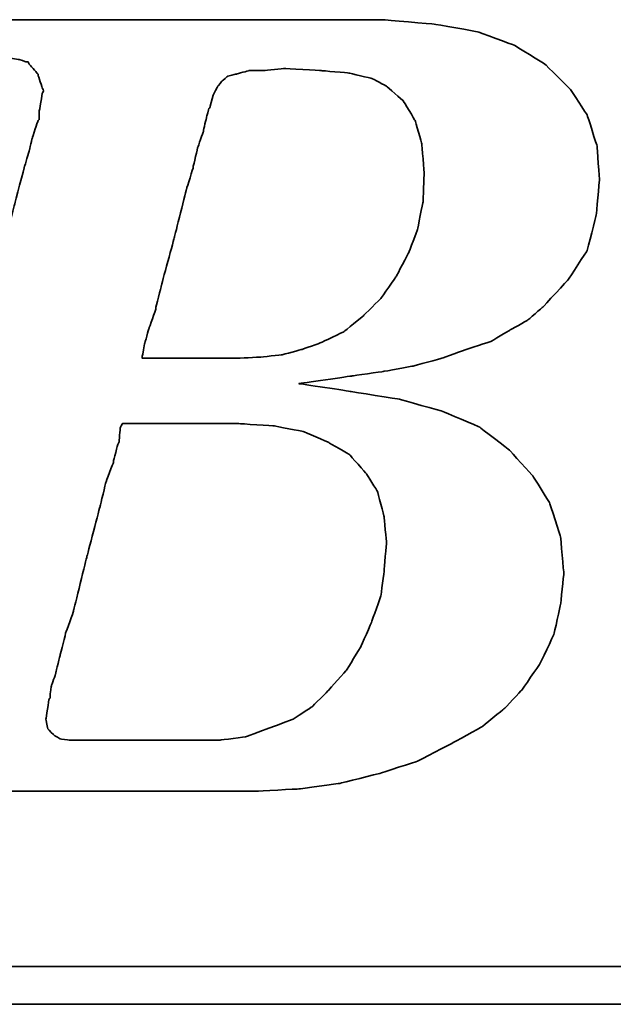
# Model space of a CAD drawing. Extents: x 35 to 593, y 42 to 122.
# Tile 30 of 47: x 146.65 to 147.74, y 90.55 to 92.37. Entities that reach past the tile are written whole.
import ezdxf

# ---------------------------------------------------------------- set-up
doc = ezdxf.new("R2010")
doc.units = 0
doc.header["$LTSCALE"] = 3
doc.header["$MEASUREMENT"] = 0
doc.layers.add('DIM', color=4, linetype='CONTINUOUS')
doc.layers.add('layer 1', color=7, linetype='CONTINUOUS')

# ---------------------------------------------------------------- blocks, each defined once
blk = doc.blocks.new('TBI MOTION logo(完整正式版)')
at = {"layer": 'layer 1', "color": 22, "lineweight": 35}
for points, knots in [([(-64.65375, -6.86375), (-64.65375, -6.86375), (-64.84375, -7.29625), (-64.84375, -7.29625), (-64.84375, -7.29625), (-64.84375, -7.29625), (-64.86875, -7.34375), (-64.86875, -7.34375), (-64.86875, -7.34375), (-64.86875, -7.34375), (-64.86875, -7.36875), (-64.86875, -7.36875), (-64.86875, -7.36875), (-64.86875, -7.36875), (-65.15375, -7.65375), (-65.15375, -7.65375), (-65.15375, -7.65375), (-65.15375, -7.65375), (-65.17875, -7.65375), (-65.17875, -7.65375), (-65.17875, -7.65375), (-65.17875, -7.65375), (-65.20375, -7.67875), (-65.20375, -7.67875), (-65.20375, -7.67875), (-65.20375, -7.67875), (-65.58875, -7.87125), (-65.58875, -7.87125), (-65.58875, -7.87125), (-65.58875, -7.87125), (-65.63375, -7.87125), (-65.63375, -7.87125), (-65.63375, -7.87125), (-65.63375, -7.87125), (-65.65875, -7.89375), (-65.65875, -7.89375), (-65.65875, -7.89375), (-65.65875, -7.89375), (-66.09375, -7.94375), (-66.09375, -7.94375), (-66.09375, -7.94375), (-66.09375, -7.94375), (-66.11375, -7.94375), (-66.11375, -7.94375), (-66.11375, -7.94375), (-66.11375, -7.94375), (-66.16375, -7.94375), (-66.16375, -7.94375), (-66.16375, -7.94375), (-66.16375, -7.94375), (-66.30875, -7.94375), (-66.30875, -7.94375), (-66.30875, -7.94375), (-66.30875, -7.94375), (-66.69375, -7.94375), (-66.69375, -7.94375), (-66.69375, -7.94375), (-66.69375, -7.94375), (-67.07375, -7.94375), (-67.07375, -7.94375), (-67.07375, -7.94375), (-67.07375, -7.94375), (-67.12375, -7.94375), (-67.12375, -7.94375), (-67.12375, -7.94375), (-67.12375, -7.94375), (-67.12375, -7.96625), (-67.12375, -7.96625), (-67.12375, -7.96625), (-67.12375, -7.96625), (-67.14875, -7.99125), (-67.14875, -7.99125), (-67.14875, -7.99125), (-67.14875, -7.99125), (-67.24375, -8.34875), (-67.24375, -8.34875), (-67.24375, -8.34875), (-67.24375, -8.34875), (-67.31375, -8.68625), (-67.31375, -8.68625), (-67.31375, -8.68625), (-67.31375, -8.68625), (-67.26875, -8.68625), (-67.26875, -8.68625), (-67.26875, -8.68625), (-67.26875, -8.68625), (-67.07375, -8.68625), (-67.07375, -8.68625), (-67.07375, -8.68625), (-67.07375, -8.68625), (-66.54875, -8.68625), (-66.54875, -8.68625), (-66.54875, -8.68625), (-66.54875, -8.68625), (-65.82625, -8.68625), (-65.82625, -8.68625), (-65.82625, -8.68625), (-65.82625, -8.68625), (-65.01375, -8.68625), (-65.01375, -8.68625), (-65.01375, -8.68625), (-65.01375, -8.68625), (-64.05375, -8.68625), (-64.05375, -8.68625), (-64.05375, -8.68625), (-64.05375, -8.68625), (-62.08375, -8.68625), (-62.08375, -8.68625), (-62.08375, -8.68625), (-62.08375, -8.68625), (-60.06875, -8.68625), (-60.06875, -8.68625), (-60.06875, -8.68625), (-60.06875, -8.68625), (-59.10875, -8.68625), (-59.10875, -8.68625), (-59.10875, -8.68625), (-59.10875, -8.68625), (-58.29375, -8.68625), (-58.29375, -8.68625), (-58.29375, -8.68625), (-58.29375, -8.68625), (-57.57375, -8.68625), (-57.57375, -8.68625), (-57.57375, -8.68625), (-57.57375, -8.68625), (-57.04875, -8.68625), (-57.04875, -8.68625), (-57.04875, -8.68625), (-57.04875, -8.68625), (-56.85375, -8.68625), (-56.85375, -8.68625), (-56.85375, -8.68625), (-56.85375, -8.68625), (-56.70875, -8.68625), (-56.70875, -8.68625), (-56.70875, -8.68625), (-56.70875, -8.68625), (-56.61375, -8.68625), (-56.61375, -8.68625), (-56.61375, -8.68625), (-56.61375, -8.68625), (-56.56875, -8.68625), (-56.56875, -8.68625), (-56.56875, -8.68625), (-56.56875, -8.68625), (-55.65375, -8.63875), (-55.65375, -8.63875), (-55.65375, -8.63875), (-55.65375, -8.63875), (-54.76875, -8.51875), (-54.76875, -8.51875), (-54.76875, -8.51875), (-54.76875, -8.51875), (-53.90375, -8.30375), (-53.90375, -8.30375), (-53.90375, -8.30375), (-53.90375, -8.30375), (-53.08875, -8.03875), (-53.08875, -8.03875), (-53.08875, -8.03875), (-53.08875, -8.03875), (-52.34375, -7.65375), (-52.34375, -7.65375), (-52.34375, -7.65375), (-52.34375, -7.65375), (-51.69875, -7.29625), (-51.69875, -7.29625), (-51.69875, -7.29625), (-51.69875, -7.29625), (-51.21875, -6.91125), (-51.21875, -6.91125), (-51.21875, -6.91125), (-51.21875, -6.91125), (-50.83375, -6.50375), (-50.83375, -6.50375), (-50.83375, -6.50375), (-50.83375, -6.50375), (-50.44875, -5.94875), (-50.44875, -5.94875), (-50.44875, -5.94875), (-50.44875, -5.94875), (-50.13875, -5.30375), (-50.13875, -5.30375), (-50.13875, -5.30375), (-50.13875, -5.30375), (-49.99375, -4.65375), (-49.99375, -4.65375), (-49.99375, -4.65375), (-49.99375, -4.65375), (-49.92375, -3.98375), (-49.92375, -3.98375), (-49.92375, -3.98375), (-49.92375, -3.98375), (-49.99375, -3.19374), (-49.99375, -3.19374), (-49.99375, -3.19374), (-49.99375, -3.19374), (-50.23374, -2.44874), (-50.23374, -2.44874), (-50.23374, -2.44874), (-50.23374, -2.44874), (-50.59375, -1.87374), (-50.59375, -1.87374), (-50.59375, -1.87374), (-50.59375, -1.87374), (-51.09875, -1.31874), (-51.09875, -1.31874), (-51.09875, -1.31874), (-51.09875, -1.31874), (-51.74375, -0.81875), (-51.74375, -0.81875), (-51.74375, -0.81875), (-51.74375, -0.81875), (-52.53875, -0.48125), (-52.53875, -0.48125), (-52.53875, -0.48125), (-52.53875, -0.48125), (-53.47375, -0.21875), (-53.47375, -0.21875), (-53.47375, -0.21875), (-53.47375, -0.21875), (-54.52875, -0.04874), (-54.52875, -0.04874), (-54.52875, -0.04874), (-54.52875, -0.04874), (-55.65375, 0.12125), (-55.65375, 0.12125), (-55.65375, 0.12125), (-55.65375, 0.12125), (-54.50375, 0.28624), (-54.50375, 0.28624), (-54.50375, 0.28624), (-54.50375, 0.28624), (-53.83375, 0.38124), (-53.83375, 0.38124), (-53.83375, 0.38124), (-53.83375, 0.38124), (-53.18375, 0.50125), (-53.18375, 0.50125), (-53.18375, 0.50125), (-53.18375, 0.50125), (-52.55875, 0.66874), (-52.55875, 0.66874), (-52.55875, 0.66874), (-52.55875, 0.66874), (-52.03375, 0.86124), (-52.03375, 0.86124), (-52.03375, 0.86124), (-52.03375, 0.86124), (-51.50374, 1.03124), (-51.50374, 1.03124), (-51.50374, 1.03124), (-51.50374, 1.03124), (-51.09875, 1.27125), (-51.09875, 1.27125), (-51.09875, 1.27125), (-51.09875, 1.27125), (-50.71375, 1.48624), (-50.71375, 1.48624), (-50.71375, 1.48624), (-50.71375, 1.48624), (-50.37625, 1.77625), (-50.37625, 1.77625), (-50.37625, 1.77625), (-50.37625, 1.77625), (-49.82375, 2.37625), (-49.82375, 2.37625), (-49.82375, 2.37625), (-49.82375, 2.37625), (-49.41875, 2.99625), (-49.41875, 2.99625), (-49.41875, 2.99625), (-49.41875, 2.99625), (-49.22375, 3.76625), (-49.22375, 3.76625), (-49.22375, 3.76625), (-49.22375, 3.76625), (-49.15375, 4.50874), (-49.15375, 4.50874), (-49.15375, 4.50874), (-49.15375, 4.50874), (-49.20375, 5.25125), (-49.20375, 5.25125), (-49.20375, 5.25125), (-49.20375, 5.25125), (-49.41875, 5.92625), (-49.41875, 5.92625), (-49.41875, 5.92625), (-49.41875, 5.92625), (-49.77875, 6.47625), (-49.77875, 6.47625), (-49.77875, 6.47625), (-49.77875, 6.47625), (-50.33125, 7.02624), (-50.33125, 7.02624), (-50.33125, 7.02624), (-50.33125, 7.02624), (-51.00125, 7.43625), (-51.00125, 7.43625), (-51.00125, 7.43625), (-51.00125, 7.43625), (-51.79375, 7.72625), (-51.79375, 7.72625), (-51.79375, 7.72625), (-51.79375, 7.72625), (-52.72875, 7.89124), (-52.72875, 7.89124), (-52.72875, 7.89124), (-52.72875, 7.89124), (-53.83375, 7.98625), (-53.83375, 7.98625), (-53.83375, 7.98625), (-53.83375, 7.98625), (-53.92875, 7.98625), (-53.92875, 7.98625), (-53.92875, 7.98625), (-53.92875, 7.98625), (-54.26375, 7.98625), (-54.26375, 7.98625), (-54.26375, 7.98625), (-54.26375, 7.98625), (-54.74375, 7.98625), (-54.74375, 7.98625), (-54.74375, 7.98625), (-54.74375, 7.98625), (-55.36875, 7.98625), (-55.36875, 7.98625), (-55.36875, 7.98625), (-55.36875, 7.98625), (-56.13375, 7.98625), (-56.13375, 7.98625), (-56.13375, 7.98625), (-56.13375, 7.98625), (-56.94875, 7.98625), (-56.94875, 7.98625), (-56.94875, 7.98625), (-56.94875, 7.98625), (-58.77625, 7.98625), (-58.77625, 7.98625), (-58.77625, 7.98625), (-58.77625, 7.98625), (-60.59875, 7.98625), (-60.59875, 7.98625), (-60.59875, 7.98625), (-60.59875, 7.98625), (-61.41375, 7.98625), (-61.41375, 7.98625), (-61.41375, 7.98625), (-61.41375, 7.98625), (-62.17875, 7.98625), (-62.17875, 7.98625), (-62.17875, 7.98625), (-62.17875, 7.98625), (-62.80375, 7.98625), (-62.80375, 7.98625), (-62.80375, 7.98625), (-62.80375, 7.98625), (-63.30625, 7.98625), (-63.30625, 7.98625), (-63.30625, 7.98625), (-63.30625, 7.98625), (-63.57375, 7.98625), (-63.57375, 7.98625), (-63.57375, 7.98625), (-63.57375, 7.98625), (-63.57375, 7.96375), (-63.57375, 7.96375), (-63.57375, 7.96375), (-63.57375, 7.96375), (-63.59875, 7.94125), (-63.59875, 7.94125), (-63.59875, 7.94125), (-63.59875, 7.94125), (-63.69375, 7.55625), (-63.69375, 7.55625), (-63.69375, 7.55625), (-63.69375, 7.55625), (-63.76375, 7.24624), (-63.76375, 7.24624), (-63.76375, 7.24624), (-63.76375, 7.24624), (-63.23875, 7.24624), (-63.23875, 7.24624), (-63.23875, 7.24624), (-63.23875, 7.24624), (-62.75875, 7.24624), (-62.75875, 7.24624), (-62.75875, 7.24624), (-62.75875, 7.24624), (-62.61125, 7.24624), (-62.61125, 7.24624), (-62.61125, 7.24624), (-62.61125, 7.24624), (-62.56625, 7.24624), (-62.56625, 7.24624), (-62.56625, 7.24624), (-62.56625, 7.24624), (-62.22875, 7.24624), (-62.22875, 7.24624), (-62.22875, 7.24624), (-62.22875, 7.24624), (-62.20375, 7.24624), (-62.20375, 7.24624), (-62.20375, 7.24624), (-62.20375, 7.24624), (-62.17875, 7.21875), (-62.17875, 7.21875), (-62.17875, 7.21875), (-62.17875, 7.21875), (-61.96375, 7.17125), (-61.96375, 7.17125), (-61.96375, 7.17125), (-61.96375, 7.17125), (-61.72375, 7.12624), (-61.72375, 7.12624), (-61.72375, 7.12624), (-61.72375, 7.12624), (-61.70375, 7.12624), (-61.70375, 7.12624), (-61.70375, 7.12624), (-61.70375, 7.12624), (-61.55875, 7.07624), (-61.55875, 7.07624), (-61.55875, 7.07624), (-61.55875, 7.07624), (-61.50875, 7.07624), (-61.50875, 7.07624), (-61.50875, 7.07624), (-61.50875, 7.07624), (-61.48375, 7.02624), (-61.48375, 7.02624), (-61.48375, 7.02624), (-61.48375, 7.02624), (-61.31875, 6.83375), (-61.31875, 6.83375), (-61.31875, 6.83375), (-61.31875, 6.83375), (-61.29375, 6.81125), (-61.29375, 6.81125), (-61.29375, 6.81125), (-61.29375, 6.81125), (-61.29375, 6.78625), (-61.29375, 6.78625), (-61.29375, 6.78625), (-61.29375, 6.78625), (-61.19875, 6.50124), (-61.19875, 6.50124), (-61.19875, 6.50124), (-61.19875, 6.50124), (-61.17375, 6.45124), (-61.17375, 6.45124), (-61.17375, 6.45124), (-61.17375, 6.45124), (-61.19875, 6.40625), (-61.19875, 6.40625), (-61.19875, 6.40625), (-61.19875, 6.40625), (-61.26875, 5.99624), (-61.26875, 5.99624), (-61.26875, 5.99624), (-61.26875, 5.99624), (-61.26875, 5.85125), (-61.26875, 5.85125), (-61.26875, 5.85125), (-61.26875, 5.85125), (-61.26875, 5.82625), (-61.26875, 5.82625), (-61.26875, 5.82625), (-61.26875, 5.82625), (-61.29375, 5.80625), (-61.29375, 5.80625), (-61.29375, 5.80625), (-61.29375, 5.80625), (-61.34125, 5.66125), (-61.34125, 5.66125), (-61.34125, 5.66125), (-61.34125, 5.66125), (-61.41375, 5.44625), (-61.41375, 5.44625), (-61.41375, 5.44625), (-61.41375, 5.44625), (-61.48375, 5.15625), (-61.48375, 5.15625), (-61.48375, 5.15625), (-61.48375, 5.15625), (-61.58375, 4.82124), (-61.58375, 4.82124), (-61.58375, 4.82124), (-61.58375, 4.82124), (-61.79875, 4.00375), (-61.79875, 4.00375), (-61.79875, 4.00375), (-61.79875, 4.00375), (-62.05875, 2.99625), (-62.05875, 2.99625), (-62.05875, 2.99625), (-62.05875, 2.99625), (-62.34875, 1.91625), (-62.34875, 1.91625), (-62.34875, 1.91625), (-62.34875, 1.91625), (-62.97375, -0.41124), (-62.97375, -0.41124), (-62.97375, -0.41124), (-62.97375, -0.41124), (-63.59875, -2.75875), (-63.59875, -2.75875), (-63.59875, -2.75875), (-63.59875, -2.75875), (-63.88375, -3.86374), (-63.88375, -3.86374), (-63.88375, -3.86374), (-63.88375, -3.86374), (-64.14875, -4.82374), (-64.14875, -4.82374), (-64.14875, -4.82374), (-64.14875, -4.82374), (-64.36375, -5.64125), (-64.36375, -5.64125), (-64.36375, -5.64125), (-64.36375, -5.64125), (-64.43625, -5.97625), (-64.43625, -5.97625), (-64.43625, -5.97625), (-64.43625, -5.97625), (-64.50875, -6.28625), (-64.50875, -6.28625), (-64.50875, -6.28625), (-64.50875, -6.28625), (-64.50875, -6.30875), (-64.50875, -6.30875), (-64.50875, -6.30875), (-64.50875, -6.30875), (-64.57875, -6.50375), (-64.57875, -6.50375), (-64.57875, -6.50375), (-64.57875, -6.50375), (-64.62875, -6.69625), (-64.62875, -6.69625), (-64.62875, -6.69625), (-64.62875, -6.69625), (-64.62875, -6.76875), (-64.62875, -6.76875), (-64.62875, -6.76875), (-64.62875, -6.76875), (-64.62875, -6.81375), (-64.62875, -6.81375), (-64.62875, -6.81375), (-64.62875, -6.81375), (-64.62875, -6.83875), (-64.62875, -6.83875), (-64.62875, -6.83875), (-64.62875, -6.83875), (-64.65375, -6.86375), (-64.65375, -6.86375)], [0, 0, 0, 0, 0.00719424, 0.00719424, 0.00719424, 0.00719425, 0.01438849, 0.01438849, 0.01438849, 0.0143885, 0.02158273, 0.02158273, 0.02158273, 0.02158274, 0.02877698, 0.02877698, 0.02877698, 0.02877699, 0.03597122, 0.03597122, 0.03597122, 0.03597123, 0.04316547, 0.04316547, 0.04316547, 0.04316548, 0.05035971, 0.05035971, 0.05035971, 0.05035972, 0.05755396, 0.05755396, 0.05755396, 0.05755397, 0.0647482, 0.0647482, 0.0647482, 0.06474821, 0.07194245, 0.07194245, 0.07194245, 0.07194246, 0.07913669, 0.07913669, 0.07913669, 0.0791367, 0.08633094, 0.08633094, 0.08633094, 0.08633095, 0.09352518, 0.09352518, 0.09352518, 0.09352519, 0.10071942, 0.10071942, 0.10071942, 0.10071943, 0.10791367, 0.10791367, 0.10791367, 0.10791368, 0.11510791, 0.11510791, 0.11510791, 0.11510792, 0.12230216, 0.12230216, 0.12230216, 0.12230217, 0.1294964, 0.1294964, 0.1294964, 0.12949641, 0.13669065, 0.13669065, 0.13669065, 0.13669066, 0.14388489, 0.14388489, 0.14388489, 0.1438849, 0.15107914, 0.15107914, 0.15107914, 0.15107915, 0.15827338, 0.15827338, 0.15827338, 0.15827339, 0.16546763, 0.16546763, 0.16546763, 0.16546764, 0.17266187, 0.17266187, 0.17266187, 0.17266188, 0.17985612, 0.17985612, 0.17985612, 0.17985613, 0.18705036, 0.18705036, 0.18705036, 0.18705037, 0.1942446, 0.1942446, 0.1942446, 0.19424461, 0.20143885, 0.20143885, 0.20143885, 0.20143886, 0.20863309, 0.20863309, 0.20863309, 0.2086331, 0.21582734, 0.21582734, 0.21582734, 0.21582735, 0.22302158, 0.22302158, 0.22302158, 0.22302159, 0.23021583, 0.23021583, 0.23021583, 0.23021584, 0.23741007, 0.23741007, 0.23741007, 0.23741008, 0.24460432, 0.24460432, 0.24460432, 0.24460433, 0.25179856, 0.25179856, 0.25179856, 0.25179857, 0.25899281, 0.25899281, 0.25899281, 0.25899282, 0.26618705, 0.26618705, 0.26618705, 0.26618706, 0.27338129, 0.27338129, 0.27338129, 0.2733813, 0.28057554, 0.28057554, 0.28057554, 0.28057555, 0.28776978, 0.28776978, 0.28776978, 0.28776979, 0.29496403, 0.29496403, 0.29496403, 0.29496404, 0.30215827, 0.30215827, 0.30215827, 0.30215828, 0.30935252, 0.30935252, 0.30935252, 0.30935253, 0.31654676, 0.31654676, 0.31654676, 0.31654677, 0.32374101, 0.32374101, 0.32374101, 0.32374102, 0.33093525, 0.33093525, 0.33093525, 0.33093526, 0.3381295, 0.3381295, 0.3381295, 0.33812951, 0.34532374, 0.34532374, 0.34532374, 0.34532375, 0.35251799, 0.35251799, 0.35251799, 0.352518, 0.35971223, 0.35971223, 0.35971223, 0.35971224, 0.36690647, 0.36690647, 0.36690647, 0.36690648, 0.37410072, 0.37410072, 0.37410072, 0.37410073, 0.38129496, 0.38129496, 0.38129496, 0.38129497, 0.38848921, 0.38848921, 0.38848921, 0.38848922, 0.39568345, 0.39568345, 0.39568345, 0.39568346, 0.4028777, 0.4028777, 0.4028777, 0.40287771, 0.41007194, 0.41007194, 0.41007194, 0.41007195, 0.41726619, 0.41726619, 0.41726619, 0.4172662, 0.42446043, 0.42446043, 0.42446043, 0.42446044, 0.43165468, 0.43165468, 0.43165468, 0.43165469, 0.43884892, 0.43884892, 0.43884892, 0.43884893, 0.44604317, 0.44604317, 0.44604317, 0.44604318, 0.45323741, 0.45323741, 0.45323741, 0.45323742, 0.46043165, 0.46043165, 0.46043165, 0.46043166, 0.4676259, 0.4676259, 0.4676259, 0.46762591, 0.47482014, 0.47482014, 0.47482014, 0.47482015, 0.48201439, 0.48201439, 0.48201439, 0.4820144, 0.48920863, 0.48920863, 0.48920863, 0.48920864, 0.49640288, 0.49640288, 0.49640288, 0.49640289, 0.50359712, 0.50359712, 0.50359712, 0.50359713, 0.51079137, 0.51079137, 0.51079137, 0.51079138, 0.51798561, 0.51798561, 0.51798561, 0.51798562, 0.52517986, 0.52517986, 0.52517986, 0.52517987, 0.5323741, 0.5323741, 0.5323741, 0.53237411, 0.53956835, 0.53956835, 0.53956835, 0.53956836, 0.54676259, 0.54676259, 0.54676259, 0.5467626, 0.55395683, 0.55395683, 0.55395683, 0.55395684, 0.56115108, 0.56115108, 0.56115108, 0.56115109, 0.56834532, 0.56834532, 0.56834532, 0.56834533, 0.57553957, 0.57553957, 0.57553957, 0.57553958, 0.58273381, 0.58273381, 0.58273381, 0.58273382, 0.58992806, 0.58992806, 0.58992806, 0.58992807, 0.5971223, 0.5971223, 0.5971223, 0.59712231, 0.60431655, 0.60431655, 0.60431655, 0.60431656, 0.61151079, 0.61151079, 0.61151079, 0.6115108, 0.61870504, 0.61870504, 0.61870504, 0.61870505, 0.62589928, 0.62589928, 0.62589928, 0.62589929, 0.63309353, 0.63309353, 0.63309353, 0.63309354, 0.64028777, 0.64028777, 0.64028777, 0.64028778, 0.64748201, 0.64748201, 0.64748201, 0.64748202, 0.65467626, 0.65467626, 0.65467626, 0.65467627, 0.6618705, 0.6618705, 0.6618705, 0.66187051, 0.66906475, 0.66906475, 0.66906475, 0.66906476, 0.67625899, 0.67625899, 0.67625899, 0.676259, 0.68345324, 0.68345324, 0.68345324, 0.68345325, 0.69064748, 0.69064748, 0.69064748, 0.69064749, 0.69784173, 0.69784173, 0.69784173, 0.69784174, 0.70503597, 0.70503597, 0.70503597, 0.70503598, 0.71223022, 0.71223022, 0.71223022, 0.71223023, 0.71942446, 0.71942446, 0.71942446, 0.71942447, 0.72661871, 0.72661871, 0.72661871, 0.72661872, 0.73381295, 0.73381295, 0.73381295, 0.73381296, 0.74100719, 0.74100719, 0.74100719, 0.7410072, 0.74820144, 0.74820144, 0.74820144, 0.74820145, 0.75539568, 0.75539568, 0.75539568, 0.75539569, 0.76258993, 0.76258993, 0.76258993, 0.76258994, 0.76978417, 0.76978417, 0.76978417, 0.76978418, 0.77697842, 0.77697842, 0.77697842, 0.77697843, 0.78417266, 0.78417266, 0.78417266, 0.78417267, 0.79136691, 0.79136691, 0.79136691, 0.79136692, 0.79856115, 0.79856115, 0.79856115, 0.79856116, 0.8057554, 0.8057554, 0.8057554, 0.80575541, 0.81294964, 0.81294964, 0.81294964, 0.81294965, 0.82014388, 0.82014388, 0.82014388, 0.82014389, 0.82733813, 0.82733813, 0.82733813, 0.82733814, 0.83453237, 0.83453237, 0.83453237, 0.83453238, 0.84172662, 0.84172662, 0.84172662, 0.84172663, 0.84892086, 0.84892086, 0.84892086, 0.84892087, 0.85611511, 0.85611511, 0.85611511, 0.85611512, 0.86330935, 0.86330935, 0.86330935, 0.86330936, 0.8705036, 0.8705036, 0.8705036, 0.87050361, 0.87769784, 0.87769784, 0.87769784, 0.87769785, 0.88489209, 0.88489209, 0.88489209, 0.8848921, 0.89208633, 0.89208633, 0.89208633, 0.89208634, 0.89928058, 0.89928058, 0.89928058, 0.89928059, 0.90647482, 0.90647482, 0.90647482, 0.90647483, 0.91366906, 0.91366906, 0.91366906, 0.91366907, 0.92086331, 0.92086331, 0.92086331, 0.92086332, 0.92805755, 0.92805755, 0.92805755, 0.92805756, 0.9352518, 0.9352518, 0.9352518, 0.93525181, 0.94244604, 0.94244604, 0.94244604, 0.94244605, 0.94964029, 0.94964029, 0.94964029, 0.9496403, 0.95683453, 0.95683453, 0.95683453, 0.95683454, 0.96402878, 0.96402878, 0.96402878, 0.96402879, 0.97122302, 0.97122302, 0.97122302, 0.97122303, 0.97841727, 0.97841727, 0.97841727, 0.97841728, 0.98561151, 0.98561151, 0.98561151, 0.98561152, 0.99280576, 0.99280576, 0.99280576, 0.99280577, 1, 1, 1, 1]), ([(-57.50375, 6.35625), (-57.50375, 6.35625), (-57.57375, 6.11625), (-57.57375, 6.11625), (-57.57375, 6.11625), (-57.57375, 6.11625), (-57.57375, 6.09125), (-57.57375, 6.09125), (-57.57375, 6.09125), (-57.57375, 6.09125), (-57.59875, 6.06625), (-57.59875, 6.06625), (-57.59875, 6.06625), (-57.59875, 6.06625), (-57.64875, 5.87625), (-57.64875, 5.87625), (-57.64875, 5.87625), (-57.64875, 5.87625), (-57.71875, 5.58875), (-57.71875, 5.58875), (-57.71875, 5.58875), (-57.71875, 5.58875), (-57.71875, 5.56625), (-57.71875, 5.56625), (-57.71875, 5.56625), (-57.71875, 5.56625), (-57.83875, 5.23125), (-57.83875, 5.23125), (-57.83875, 5.23125), (-57.83875, 5.23125), (-57.93625, 4.82124), (-57.93625, 4.82124), (-57.93625, 4.82124), (-57.93625, 4.82124), (-57.93625, 4.79624), (-57.93625, 4.79624), (-57.93625, 4.79624), (-57.93625, 4.79624), (-58.07875, 4.34125), (-58.07875, 4.34125), (-58.07875, 4.34125), (-58.07875, 4.34125), (-58.34375, 3.28625), (-58.34375, 3.28625), (-58.34375, 3.28625), (-58.34375, 3.28625), (-58.62875, 2.23124), (-58.62875, 2.23124), (-58.62875, 2.23124), (-58.62875, 2.23124), (-58.74875, 1.75125), (-58.74875, 1.75125), (-58.74875, 1.75125), (-58.74875, 1.75125), (-58.74875, 1.72625), (-58.74875, 1.72625), (-58.74875, 1.72625), (-58.74875, 1.72625), (-58.89375, 1.31625), (-58.89375, 1.31625), (-58.89375, 1.31625), (-58.89375, 1.31625), (-58.98875, 0.98124), (-58.98875, 0.98124), (-58.98875, 0.98124), (-58.98875, 0.98124), (-59.03875, 0.71625), (-59.03875, 0.71625), (-59.03875, 0.71625), (-59.03875, 0.71625), (-59.03875, 0.66874), (-59.03875, 0.66874), (-59.03875, 0.66874), (-59.03875, 0.66874), (-58.91875, 0.66874), (-58.91875, 0.66874), (-58.91875, 0.66874), (-58.91875, 0.66874), (-58.53375, 0.66874), (-58.53375, 0.66874), (-58.53375, 0.66874), (-58.53375, 0.66874), (-58.10375, 0.66874), (-58.10375, 0.66874), (-58.10375, 0.66874), (-58.10375, 0.66874), (-57.66875, 0.66874), (-57.66875, 0.66874), (-57.66875, 0.66874), (-57.66875, 0.66874), (-57.33375, 0.66874), (-57.33375, 0.66874), (-57.33375, 0.66874), (-57.33375, 0.66874), (-57.09375, 0.66874), (-57.09375, 0.66874), (-57.09375, 0.66874), (-57.09375, 0.66874), (-56.99875, 0.66874), (-56.99875, 0.66874), (-56.99875, 0.66874), (-56.99875, 0.66874), (-56.49375, 0.69374), (-56.49375, 0.69374), (-56.49375, 0.69374), (-56.49375, 0.69374), (-56.01375, 0.74374), (-56.01375, 0.74374), (-56.01375, 0.74374), (-56.01375, 0.74374), (-55.58375, 0.86124), (-55.58375, 0.86124), (-55.58375, 0.86124), (-55.58375, 0.86124), (-55.17375, 1.00624), (-55.17375, 1.00624), (-55.17375, 1.00624), (-55.17375, 1.00624), (-54.67375, 1.24625), (-54.67375, 1.24625), (-54.67375, 1.24625), (-54.67375, 1.24625), (-54.26375, 1.58124), (-54.26375, 1.58124), (-54.26375, 1.58124), (-54.26375, 1.58124), (-53.87875, 1.96374), (-53.87875, 1.96374), (-53.87875, 1.96374), (-53.87875, 1.96374), (-53.54375, 2.44625), (-53.54375, 2.44625), (-53.54375, 2.44625), (-53.54375, 2.44625), (-53.27875, 2.95125), (-53.27875, 2.95125), (-53.27875, 2.95125), (-53.27875, 2.95125), (-53.08875, 3.45124), (-53.08875, 3.45124), (-53.08875, 3.45124), (-53.08875, 3.45124), (-52.96875, 4.05124), (-52.96875, 4.05124), (-52.96875, 4.05124), (-52.96875, 4.05124), (-52.94375, 4.65125), (-52.94375, 4.65125), (-52.94375, 4.65125), (-52.94375, 4.65125), (-52.99375, 5.30125), (-52.99375, 5.30125), (-52.99375, 5.30125), (-52.99375, 5.30125), (-53.13875, 5.80625), (-53.13875, 5.80625), (-53.13875, 5.80625), (-53.13875, 5.80625), (-53.39875, 6.23625), (-53.39875, 6.23625), (-53.39875, 6.23625), (-53.39875, 6.23625), (-53.75875, 6.54875), (-53.75875, 6.54875), (-53.75875, 6.54875), (-53.75875, 6.54875), (-54.07375, 6.71625), (-54.07375, 6.71625), (-54.07375, 6.71625), (-54.07375, 6.71625), (-54.57375, 6.83375), (-54.57375, 6.83375), (-54.57375, 6.83375), (-54.57375, 6.83375), (-55.17375, 6.88625), (-55.17375, 6.88625), (-55.17375, 6.88625), (-55.17375, 6.88625), (-55.96875, 6.93125), (-55.96875, 6.93125), (-55.96875, 6.93125), (-55.96875, 6.93125), (-56.39875, 6.88625), (-56.39875, 6.88625), (-56.39875, 6.88625), (-56.39875, 6.88625), (-56.42125, 6.88625), (-56.42125, 6.88625), (-56.42125, 6.88625), (-56.42125, 6.88625), (-56.73375, 6.88625), (-56.73375, 6.88625), (-56.73375, 6.88625), (-56.73375, 6.88625), (-56.99875, 6.81125), (-56.99875, 6.81125), (-56.99875, 6.81125), (-56.99875, 6.81125), (-57.02375, 6.81125), (-57.02375, 6.81125), (-57.02375, 6.81125), (-57.02375, 6.81125), (-57.18875, 6.76625), (-57.18875, 6.76625), (-57.18875, 6.76625), (-57.18875, 6.76625), (-57.30875, 6.66625), (-57.30875, 6.66625), (-57.30875, 6.66625), (-57.30875, 6.66625), (-57.40875, 6.54875), (-57.40875, 6.54875), (-57.40875, 6.54875), (-57.40875, 6.54875), (-57.50375, 6.35625), (-57.50375, 6.35625)], [0, 0, 0, 0, 0.01851852, 0.01851852, 0.01851852, 0.01851853, 0.03703704, 0.03703704, 0.03703704, 0.03703705, 0.05555556, 0.05555556, 0.05555556, 0.05555557, 0.07407407, 0.07407407, 0.07407407, 0.07407408, 0.09259259, 0.09259259, 0.09259259, 0.0925926, 0.11111111, 0.11111111, 0.11111111, 0.11111112, 0.12962963, 0.12962963, 0.12962963, 0.12962964, 0.14814815, 0.14814815, 0.14814815, 0.14814816, 0.16666667, 0.16666667, 0.16666667, 0.16666668, 0.18518519, 0.18518519, 0.18518519, 0.1851852, 0.2037037, 0.2037037, 0.2037037, 0.20370371, 0.22222222, 0.22222222, 0.22222222, 0.22222223, 0.24074074, 0.24074074, 0.24074074, 0.24074075, 0.25925926, 0.25925926, 0.25925926, 0.25925927, 0.27777778, 0.27777778, 0.27777778, 0.27777779, 0.2962963, 0.2962963, 0.2962963, 0.29629631, 0.31481481, 0.31481481, 0.31481481, 0.31481482, 0.33333333, 0.33333333, 0.33333333, 0.33333334, 0.35185185, 0.35185185, 0.35185185, 0.35185186, 0.37037037, 0.37037037, 0.37037037, 0.37037038, 0.38888889, 0.38888889, 0.38888889, 0.3888889, 0.40740741, 0.40740741, 0.40740741, 0.40740742, 0.42592593, 0.42592593, 0.42592593, 0.42592594, 0.44444444, 0.44444444, 0.44444444, 0.44444445, 0.46296296, 0.46296296, 0.46296296, 0.46296297, 0.48148148, 0.48148148, 0.48148148, 0.48148149, 0.5, 0.5, 0.5, 0.50000001, 0.51851852, 0.51851852, 0.51851852, 0.51851853, 0.53703704, 0.53703704, 0.53703704, 0.53703705, 0.55555556, 0.55555556, 0.55555556, 0.55555557, 0.57407407, 0.57407407, 0.57407407, 0.57407408, 0.59259259, 0.59259259, 0.59259259, 0.5925926, 0.61111111, 0.61111111, 0.61111111, 0.61111112, 0.62962963, 0.62962963, 0.62962963, 0.62962964, 0.64814815, 0.64814815, 0.64814815, 0.64814816, 0.66666667, 0.66666667, 0.66666667, 0.66666668, 0.68518519, 0.68518519, 0.68518519, 0.6851852, 0.7037037, 0.7037037, 0.7037037, 0.70370371, 0.72222222, 0.72222222, 0.72222222, 0.72222223, 0.74074074, 0.74074074, 0.74074074, 0.74074075, 0.75925926, 0.75925926, 0.75925926, 0.75925927, 0.77777778, 0.77777778, 0.77777778, 0.77777779, 0.7962963, 0.7962963, 0.7962963, 0.79629631, 0.81481481, 0.81481481, 0.81481481, 0.81481482, 0.83333333, 0.83333333, 0.83333333, 0.83333334, 0.85185185, 0.85185185, 0.85185185, 0.85185186, 0.87037037, 0.87037037, 0.87037037, 0.87037038, 0.88888889, 0.88888889, 0.88888889, 0.8888889, 0.90740741, 0.90740741, 0.90740741, 0.90740742, 0.92592593, 0.92592593, 0.92592593, 0.92592594, 0.94444444, 0.94444444, 0.94444444, 0.94444445, 0.96296296, 0.96296296, 0.96296296, 0.96296297, 0.98148148, 0.98148148, 0.98148148, 0.98148149, 1, 1, 1, 1]), ([(-61.03125, -6.57375), (-61.03125, -6.57375), (-61.03125, -6.67125), (-61.03125, -6.67125), (-61.03125, -6.67125), (-61.03125, -6.67125), (-61.05375, -6.69625), (-61.05375, -6.69625), (-61.05375, -6.69625), (-61.05375, -6.69625), (-61.12375, -7.12875), (-61.12375, -7.12875), (-61.12375, -7.12875), (-61.12375, -7.12875), (-61.07875, -7.34375), (-61.07875, -7.34375), (-61.07875, -7.34375), (-61.07875, -7.34375), (-60.93375, -7.48875), (-60.93375, -7.48875), (-60.93375, -7.48875), (-60.93375, -7.48875), (-60.81375, -7.55625), (-60.81375, -7.55625), (-60.81375, -7.55625), (-60.81375, -7.55625), (-60.62375, -7.58375), (-60.62375, -7.58375), (-60.62375, -7.58375), (-60.62375, -7.58375), (-60.30875, -7.58375), (-60.30875, -7.58375), (-60.30875, -7.58375), (-60.30875, -7.58375), (-59.97375, -7.58375), (-59.97375, -7.58375), (-59.97375, -7.58375), (-59.97375, -7.58375), (-59.87875, -7.58375), (-59.87875, -7.58375), (-59.87875, -7.58375), (-59.87875, -7.58375), (-59.63625, -7.58375), (-59.63625, -7.58375), (-59.63625, -7.58375), (-59.63625, -7.58375), (-58.96875, -7.58375), (-58.96875, -7.58375), (-58.96875, -7.58375), (-58.96875, -7.58375), (-58.29375, -7.58375), (-58.29375, -7.58375), (-58.29375, -7.58375), (-58.29375, -7.58375), (-58.05375, -7.58375), (-58.05375, -7.58375), (-58.05375, -7.58375), (-58.05375, -7.58375), (-57.98375, -7.58375), (-57.98375, -7.58375), (-57.98375, -7.58375), (-57.98375, -7.58375), (-57.35875, -7.58375), (-57.35875, -7.58375), (-57.35875, -7.58375), (-57.35875, -7.58375), (-56.78375, -7.50875), (-56.78375, -7.50875), (-56.78375, -7.50875), (-56.78375, -7.50875), (-56.27875, -7.31875), (-56.27875, -7.31875), (-56.27875, -7.31875), (-56.27875, -7.31875), (-55.77375, -7.12875), (-55.77375, -7.12875), (-55.77375, -7.12875), (-55.77375, -7.12875), (-55.36875, -6.86375), (-55.36875, -6.86375), (-55.36875, -6.86375), (-55.36875, -6.86375), (-55.00875, -6.50375), (-55.00875, -6.50375), (-55.00875, -6.50375), (-55.00875, -6.50375), (-54.62375, -6.06875), (-54.62375, -6.06875), (-54.62375, -6.06875), (-54.62375, -6.06875), (-54.31375, -5.56875), (-54.31375, -5.56875), (-54.31375, -5.56875), (-54.31375, -5.56875), (-54.07375, -5.01625), (-54.07375, -5.01625), (-54.07375, -5.01625), (-54.07375, -5.01625), (-53.87875, -4.46374), (-53.87875, -4.46374), (-53.87875, -4.46374), (-53.87875, -4.46374), (-53.80875, -3.91375), (-53.80875, -3.91375), (-53.80875, -3.91375), (-53.80875, -3.91375), (-53.75875, -3.31375), (-53.75875, -3.31375), (-53.75875, -3.31375), (-53.75875, -3.31375), (-53.80875, -2.75875), (-53.80875, -2.75875), (-53.80875, -2.75875), (-53.80875, -2.75875), (-53.95375, -2.20875), (-53.95375, -2.20875), (-53.95375, -2.20875), (-53.95375, -2.20875), (-54.19375, -1.82625), (-54.19375, -1.82625), (-54.19375, -1.82625), (-54.19375, -1.82625), (-54.55375, -1.41875), (-54.55375, -1.41875), (-54.55375, -1.41875), (-54.55375, -1.41875), (-55.00875, -1.15125), (-55.00875, -1.15125), (-55.00875, -1.15125), (-55.00875, -1.15125), (-55.56125, -0.91375), (-55.56125, -0.91375), (-55.56125, -0.91375), (-55.56125, -0.91375), (-56.18125, -0.79375), (-56.18125, -0.79375), (-56.18125, -0.79375), (-56.18125, -0.79375), (-56.94875, -0.74374), (-56.94875, -0.74374), (-56.94875, -0.74374), (-56.94875, -0.74374), (-56.99875, -0.74374), (-56.99875, -0.74374), (-56.99875, -0.74374), (-56.99875, -0.74374), (-57.09375, -0.74374), (-57.09375, -0.74374), (-57.09375, -0.74374), (-57.09375, -0.74374), (-57.38375, -0.74374), (-57.38375, -0.74374), (-57.38375, -0.74374), (-57.38375, -0.74374), (-57.76875, -0.74374), (-57.76875, -0.74374), (-57.76875, -0.74374), (-57.76875, -0.74374), (-58.24625, -0.74374), (-58.24625, -0.74374), (-58.24625, -0.74374), (-58.24625, -0.74374), (-58.72875, -0.74374), (-58.72875, -0.74374), (-58.72875, -0.74374), (-58.72875, -0.74374), (-59.20875, -0.74374), (-59.20875, -0.74374), (-59.20875, -0.74374), (-59.20875, -0.74374), (-59.46875, -0.74374), (-59.46875, -0.74374), (-59.46875, -0.74374), (-59.46875, -0.74374), (-59.51625, -0.83875), (-59.51625, -0.83875), (-59.51625, -0.83875), (-59.51625, -0.83875), (-59.54375, -1.15125), (-59.54375, -1.15125), (-59.54375, -1.15125), (-59.54375, -1.15125), (-59.56375, -1.17874), (-59.56375, -1.17874), (-59.56375, -1.17874), (-59.56375, -1.17874), (-59.66375, -1.55875), (-59.66375, -1.55875), (-59.66375, -1.55875), (-59.66375, -1.55875), (-59.66375, -1.58375), (-59.66375, -1.58375), (-59.66375, -1.58375), (-59.66375, -1.58375), (-59.82875, -2.01874), (-59.82875, -2.01874), (-59.82875, -2.01874), (-59.82875, -2.01874), (-59.94875, -2.52125), (-59.94875, -2.52125), (-59.94875, -2.52125), (-59.94875, -2.52125), (-60.23875, -3.62375), (-60.23875, -3.62375), (-60.23875, -3.62375), (-60.23875, -3.62375), (-60.52375, -4.77624), (-60.52375, -4.77624), (-60.52375, -4.77624), (-60.52375, -4.77624), (-60.52375, -4.79874), (-60.52375, -4.79874), (-60.52375, -4.79874), (-60.52375, -4.79874), (-60.69125, -5.25375), (-60.69125, -5.25375), (-60.69125, -5.25375), (-60.69125, -5.25375), (-60.81375, -5.73625), (-60.81375, -5.73625), (-60.81375, -5.73625), (-60.81375, -5.73625), (-60.90875, -6.11875), (-60.90875, -6.11875), (-60.90875, -6.11875), (-60.90875, -6.11875), (-60.90875, -6.14375), (-60.90875, -6.14375), (-60.90875, -6.14375), (-60.90875, -6.14375), (-61.00375, -6.40875), (-61.00375, -6.40875), (-61.00375, -6.40875), (-61.00375, -6.40875), (-61.03125, -6.57375), (-61.03125, -6.57375)], [0, 0, 0, 0, 0.01694915, 0.01694915, 0.01694915, 0.01694916, 0.03389831, 0.03389831, 0.03389831, 0.03389832, 0.05084746, 0.05084746, 0.05084746, 0.05084747, 0.06779661, 0.06779661, 0.06779661, 0.06779662, 0.08474576, 0.08474576, 0.08474576, 0.08474577, 0.10169492, 0.10169492, 0.10169492, 0.10169493, 0.11864407, 0.11864407, 0.11864407, 0.11864408, 0.13559322, 0.13559322, 0.13559322, 0.13559323, 0.15254237, 0.15254237, 0.15254237, 0.15254238, 0.16949153, 0.16949153, 0.16949153, 0.16949154, 0.18644068, 0.18644068, 0.18644068, 0.18644069, 0.20338983, 0.20338983, 0.20338983, 0.20338984, 0.22033898, 0.22033898, 0.22033898, 0.22033899, 0.23728814, 0.23728814, 0.23728814, 0.23728815, 0.25423729, 0.25423729, 0.25423729, 0.2542373, 0.27118644, 0.27118644, 0.27118644, 0.27118645, 0.28813559, 0.28813559, 0.28813559, 0.2881356, 0.30508475, 0.30508475, 0.30508475, 0.30508476, 0.3220339, 0.3220339, 0.3220339, 0.32203391, 0.33898305, 0.33898305, 0.33898305, 0.33898306, 0.3559322, 0.3559322, 0.3559322, 0.35593221, 0.37288136, 0.37288136, 0.37288136, 0.37288137, 0.38983051, 0.38983051, 0.38983051, 0.38983052, 0.40677966, 0.40677966, 0.40677966, 0.40677967, 0.42372881, 0.42372881, 0.42372881, 0.42372882, 0.44067797, 0.44067797, 0.44067797, 0.44067798, 0.45762712, 0.45762712, 0.45762712, 0.45762713, 0.47457627, 0.47457627, 0.47457627, 0.47457628, 0.49152542, 0.49152542, 0.49152542, 0.49152543, 0.50847458, 0.50847458, 0.50847458, 0.50847459, 0.52542373, 0.52542373, 0.52542373, 0.52542374, 0.54237288, 0.54237288, 0.54237288, 0.54237289, 0.55932203, 0.55932203, 0.55932203, 0.55932204, 0.57627119, 0.57627119, 0.57627119, 0.5762712, 0.59322034, 0.59322034, 0.59322034, 0.59322035, 0.61016949, 0.61016949, 0.61016949, 0.6101695, 0.62711864, 0.62711864, 0.62711864, 0.62711865, 0.6440678, 0.6440678, 0.6440678, 0.64406781, 0.66101695, 0.66101695, 0.66101695, 0.66101696, 0.6779661, 0.6779661, 0.6779661, 0.67796611, 0.69491525, 0.69491525, 0.69491525, 0.69491526, 0.71186441, 0.71186441, 0.71186441, 0.71186442, 0.72881356, 0.72881356, 0.72881356, 0.72881357, 0.74576271, 0.74576271, 0.74576271, 0.74576272, 0.76271186, 0.76271186, 0.76271186, 0.76271187, 0.77966102, 0.77966102, 0.77966102, 0.77966103, 0.79661017, 0.79661017, 0.79661017, 0.79661018, 0.81355932, 0.81355932, 0.81355932, 0.81355933, 0.83050847, 0.83050847, 0.83050847, 0.83050848, 0.84745763, 0.84745763, 0.84745763, 0.84745764, 0.86440678, 0.86440678, 0.86440678, 0.86440679, 0.88135593, 0.88135593, 0.88135593, 0.88135594, 0.89830508, 0.89830508, 0.89830508, 0.89830509, 0.91525424, 0.91525424, 0.91525424, 0.91525425, 0.93220339, 0.93220339, 0.93220339, 0.9322034, 0.94915254, 0.94915254, 0.94915254, 0.94915255, 0.96610169, 0.96610169, 0.96610169, 0.9661017, 0.98305085, 0.98305085, 0.98305085, 0.98305086, 1, 1, 1, 1]), ([(75.90875, -9.47875), (75.90875, -9.47875), (75.90875, -12.28625), (75.90875, -12.28625), (75.90875, -12.28625), (75.90875, -12.28625), (75.90875, -12.47875), (75.90875, -12.47875), (75.90875, -12.47875), (75.90875, -12.47875), (75.71625, -12.47875), (75.71625, -12.47875), (75.71625, -12.47875), (75.71625, -12.47875), (-88.32875, -12.47875), (-88.32875, -12.47875), (-88.32875, -12.47875), (-88.32875, -12.47875), (-88.32875, -13.29375), (-88.32875, -13.29375), (-88.32875, -13.29375), (-88.32875, -13.29375), (82.89125, -13.29375), (82.89125, -13.29375), (82.89125, -13.29375), (82.89125, -13.29375), (75.90875, -9.47875), (75.90875, -9.47875)], [0, 0, 0, 0, 0.14285714, 0.14285714, 0.14285714, 0.14285715, 0.28571429, 0.28571429, 0.28571429, 0.2857143, 0.42857143, 0.42857143, 0.42857143, 0.42857144, 0.57142857, 0.57142857, 0.57142857, 0.57142858, 0.71428571, 0.71428571, 0.71428571, 0.71428572, 0.85714286, 0.85714286, 0.85714286, 0.85714287, 1, 1, 1, 1])]:
    blk.add_open_spline(points, degree=3, knots=knots, dxfattribs=at)

msp = doc.modelspace()

# ---------------------------------------------------------------- block references
at = {"layer": 'DIM', "color": 7, "xscale": 0.0851363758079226, "yscale": 0.0851363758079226, "zscale": 0.0851363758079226}
msp.add_blockref('TBI MOTION logo(完整正式版)', (151.8985, 91.6864), dxfattribs=at)

doc.saveas('drawing.dxf')
